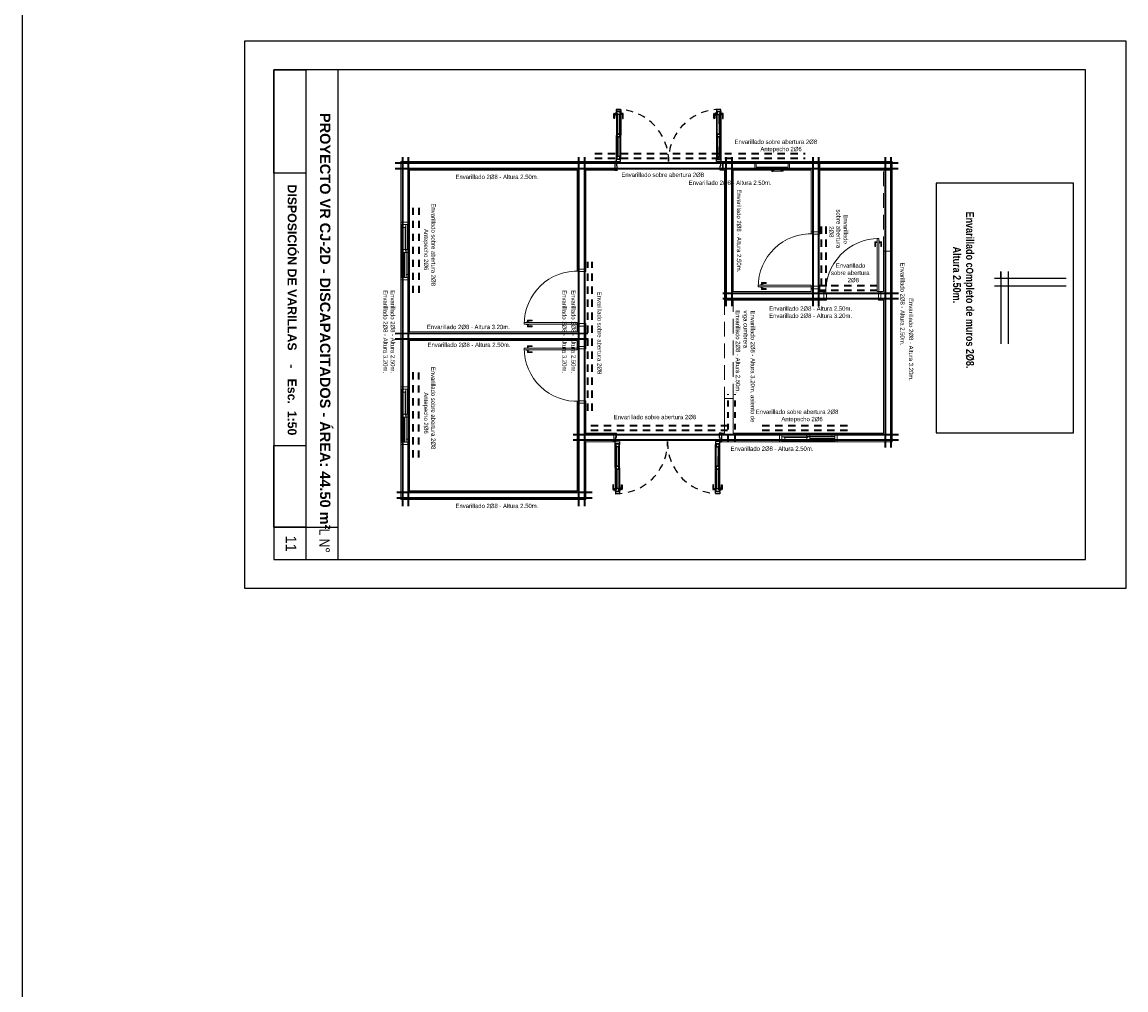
# Model space of a CAD drawing. Header units: millimetres. Extents: x 201 to 840, y 135 to 685.
# Tile 86 of 219: x 347 to 366, y 168 to 185. Entities that reach past the tile are written whole.
import ezdxf

# ---------------------------------------------------------------- set-up
doc = ezdxf.new("R2010")
doc.units = ezdxf.units.MM
doc.linetypes.add('HIDDEN', pattern=[0.375, 0.25, -0.125])
doc.linetypes.add('HIDDEN2', pattern=[0.1875, 0.125, -0.0625])
doc.layers.add('001', color=1, linetype='Continuous', lineweight=5)
doc.layers.add('Fe', color=4, linetype='Continuous', lineweight=35)
for name, color, linetype in [('01', 1, 'Continuous'), ('02', 2, 'Continuous'), ('03', 3, 'Continuous'), ('04', 4, 'Continuous'), ('ABERTURAS', 2, 'Continuous'), ('LAMINA', 6, 'Continuous'), ('TEXT', 4, 'Continuous'), ('TEXTO LAMINA', 2, 'Continuous'), ('TEXTOS VARIOS', 3, 'Continuous')]:
    doc.layers.add(name, color=color, linetype=linetype)
doc.styles.add('ARIAL', font='arial.ttf', dxfattribs={"height": 0.06})
picture_1 = doc.add_image_def('image2.png', size_in_pixel=(322, 127))
picture_2 = doc.add_image_def('image1.jpg', size_in_pixel=(635, 198))
picture_3 = doc.add_image_def('image3.jpg', size_in_pixel=(635, 198))
picture_4 = doc.add_image_def('image4.png', size_in_pixel=(322, 127))

msp = doc.modelspace()

# ---------------------------------------------------------------- linework, layer by layer
msp.add_lwpolyline([(350.925, 184.572), (366.172, 184.572), (366.172, 175.095), (350.925, 175.095)], close=True)
at = {"layer": '001'}
for p, q in [((353.626, 182.486), (357.329, 182.486)), ((353.626, 181.436), (353.626, 182.486)), ((357.329, 182.486), (357.329, 182.336)), ((359.194, 182.336), (359.194, 182.486)), ((359.194, 182.486), (359.751, 182.486)), ((359.751, 182.486), (359.751, 182.336)), ((360.351, 182.486), (360.876, 182.486)), ((360.351, 182.336), (360.351, 182.486)), ((360.876, 182.486), (361.979, 182.486)), ((360.876, 182.486), (360.876, 181.268)), ((361.979, 182.486), (362.129, 182.486)), ((362.129, 182.486), (362.129, 182.336)), ((356.676, 182.336), (353.776, 182.336)), ((353.776, 182.336), (353.776, 181.436)), ((356.676, 180.621), (356.676, 182.336)), ((356.826, 182.336), (356.926, 182.336)), ((357.329, 182.336), (356.826, 182.336)), ((356.826, 182.336), (356.826, 180.621)), ((359.226, 182.336), (359.194, 182.336)), ((359.226, 180.083), (359.226, 182.336)), ((359.751, 182.336), (359.376, 182.336)), ((359.376, 182.336), (359.376, 180.233)), ((359.794, 182.351), (360.031, 182.351)), ((359.794, 182.336), (360.037, 182.336)), ((359.814, 182.387), (360.041, 182.387)), ((360.04, 182.336), (360.041, 182.336)), ((360.049, 182.32), (360.052, 182.324)), ((360.05, 182.32), (360.053, 182.324)), ((360.061, 182.387), (360.288, 182.387)), ((360.061, 182.336), (360.309, 182.336)), ((360.062, 182.332), (360.062, 182.336)), ((360.071, 182.351), (360.309, 182.351)), ((360.726, 182.336), (360.351, 182.336)), ((360.726, 181.268), (360.726, 182.336)), ((361.979, 182.336), (360.876, 182.336)), ((362.129, 182.336), (361.979, 182.336)), ((353.776, 181.436), (353.626, 181.436)), ((353.626, 181.396), (353.626, 181.434)), ((353.626, 181.434), (353.636, 181.434)), ((353.626, 180.476), (353.626, 181.396)), ((353.626, 181.396), (353.626, 180.476)), ((353.766, 181.396), (353.626, 181.396)), ((353.636, 181.396), (353.636, 180.476)), ((353.682, 181.394), (353.661, 181.394)), ((353.661, 181.394), (353.661, 181.344)), ((353.661, 180.961), (353.661, 181.344)), ((353.661, 181.344), (353.696, 181.344)), ((353.689, 181.394), (353.682, 181.394)), ((353.682, 181.394), (353.682, 181.394)), ((353.711, 181.394), (353.689, 181.394)), ((353.689, 181.394), (353.689, 181.394)), ((353.696, 180.952), (353.696, 181.354)), ((353.696, 181.344), (353.696, 181.354)), ((353.696, 181.354), (353.711, 181.354)), ((353.7, 181.354), (353.7, 180.952)), ((353.701, 181.343), (353.701, 181.353)), ((353.701, 181.353), (353.711, 181.353)), ((353.711, 181.343), (353.701, 181.343)), ((353.711, 181.354), (353.711, 181.394)), ((353.711, 181.353), (353.711, 181.343)), ((353.711, 180.962), (353.711, 181.343)), ((353.737, 181.396), (353.737, 180.961)), ((353.742, 181.396), (353.742, 180.961)), ((353.766, 181.434), (353.776, 181.434)), ((353.766, 181.386), (353.766, 181.396)), ((353.766, 181.386), (353.766, 180.486)), ((353.776, 181.386), (353.766, 181.386)), ((353.776, 181.434), (353.776, 181.386)), ((353.776, 181.386), (353.776, 180.486)), ((360.876, 181.268), (360.726, 181.268)), ((353.661, 180.911), (353.661, 180.961)), ((353.661, 180.961), (353.696, 180.961)), ((353.696, 180.961), (353.696, 180.951)), ((353.7, 180.952), (353.696, 180.952)), ((353.696, 180.951), (353.711, 180.951)), ((353.711, 180.962), (353.701, 180.962)), ((353.701, 180.962), (353.701, 180.952)), ((353.701, 180.952), (353.711, 180.952)), ((353.711, 180.952), (353.711, 180.962)), ((353.711, 180.951), (353.711, 180.911)), ((353.736, 180.961), (353.714, 180.961)), ((353.714, 180.961), (353.714, 180.911)), ((353.743, 180.961), (353.736, 180.961)), ((353.736, 180.961), (353.736, 180.961)), ((353.764, 180.961), (353.743, 180.961)), ((353.743, 180.961), (353.743, 180.961)), ((353.749, 180.911), (353.749, 180.921)), ((353.749, 180.921), (353.764, 180.921)), ((353.75, 180.519), (353.75, 180.921)), ((353.75, 180.921), (353.754, 180.921)), ((353.754, 180.921), (353.754, 180.519)), ((353.754, 180.911), (353.754, 180.921)), ((353.754, 180.921), (353.764, 180.921)), ((353.764, 180.921), (353.764, 180.961)), ((353.764, 180.921), (353.764, 180.911)), ((361.979, 180.233), (361.979, 180.936)), ((361.979, 180.936), (362.129, 180.936)), ((362.129, 180.936), (362.129, 177.636)), ((353.682, 180.911), (353.661, 180.911)), ((353.689, 180.911), (353.682, 180.911)), ((353.682, 180.911), (353.682, 180.911)), ((353.683, 180.911), (353.683, 180.476)), ((353.688, 180.911), (353.688, 180.476)), ((353.711, 180.911), (353.689, 180.911)), ((353.689, 180.911), (353.689, 180.911)), ((353.714, 180.529), (353.714, 180.911)), ((353.714, 180.911), (353.749, 180.911)), ((353.764, 180.911), (353.754, 180.911)), ((353.764, 180.529), (353.764, 180.911)), ((356.826, 180.621), (356.676, 180.621)), ((353.766, 180.476), (353.626, 180.476)), ((353.626, 180.476), (353.626, 180.439)), ((353.626, 180.439), (353.636, 180.439)), ((353.776, 180.436), (353.626, 180.436)), ((353.626, 180.436), (353.626, 178.586)), ((353.714, 180.479), (353.714, 180.529)), ((353.714, 180.529), (353.749, 180.529)), ((353.736, 180.479), (353.714, 180.479)), ((353.743, 180.479), (353.736, 180.479)), ((353.736, 180.479), (353.736, 180.479)), ((353.764, 180.479), (353.743, 180.479)), ((353.743, 180.479), (353.743, 180.479)), ((353.749, 180.529), (353.749, 180.519)), ((353.749, 180.519), (353.764, 180.519)), ((353.764, 180.529), (353.754, 180.529)), ((353.754, 180.529), (353.754, 180.519)), ((353.754, 180.519), (353.764, 180.519)), ((353.764, 180.519), (353.764, 180.529)), ((353.764, 180.519), (353.764, 180.479)), ((353.776, 180.486), (353.766, 180.486)), ((353.766, 180.486), (353.766, 180.476)), ((353.766, 180.439), (353.776, 180.439)), ((353.776, 180.439), (353.776, 180.486)), ((353.776, 179.536), (353.776, 180.436)), ((359.376, 180.233), (360.726, 180.233)), ((360.726, 180.233), (360.726, 180.283)), ((360.726, 180.283), (360.876, 180.283)), ((360.876, 180.283), (360.876, 180.233)), ((360.876, 180.233), (360.946, 180.233)), ((360.946, 180.233), (360.946, 180.083)), ((361.931, 180.083), (361.931, 180.233)), ((361.931, 180.233), (361.979, 180.233)), ((360.946, 180.083), (359.226, 180.083)), ((361.979, 180.083), (361.931, 180.083)), ((361.979, 177.786), (361.979, 180.083)), ((356.826, 179.636), (356.676, 179.636)), ((356.676, 179.636), (356.676, 179.536)), ((356.826, 179.286), (356.826, 179.636)), ((356.676, 179.536), (353.776, 179.536)), ((353.776, 178.586), (353.776, 179.386)), ((353.776, 179.386), (356.676, 179.386)), ((356.676, 179.386), (356.676, 179.286)), ((356.676, 179.286), (356.826, 179.286)), ((353.626, 178.586), (353.776, 178.586)), ((353.626, 178.546), (353.626, 178.584)), ((353.626, 178.584), (353.636, 178.584)), ((353.626, 177.626), (353.626, 178.546)), ((353.626, 178.546), (353.626, 177.626)), ((353.766, 178.546), (353.626, 178.546)), ((353.636, 178.546), (353.636, 177.626)), ((353.682, 178.544), (353.661, 178.544)), ((353.661, 178.544), (353.661, 178.494)), ((353.661, 178.111), (353.661, 178.494)), ((353.661, 178.494), (353.696, 178.494)), ((353.689, 178.544), (353.682, 178.544)), ((353.682, 178.544), (353.682, 178.544)), ((353.711, 178.544), (353.689, 178.544)), ((353.689, 178.544), (353.689, 178.544)), ((353.696, 178.102), (353.696, 178.504)), ((353.696, 178.494), (353.696, 178.504)), ((353.696, 178.504), (353.711, 178.504)), ((353.7, 178.504), (353.7, 178.102)), ((353.701, 178.493), (353.701, 178.503)), ((353.701, 178.503), (353.711, 178.503)), ((353.711, 178.493), (353.701, 178.493)), ((353.711, 178.504), (353.711, 178.544)), ((353.711, 178.503), (353.711, 178.493)), ((353.711, 178.112), (353.711, 178.493)), ((353.737, 178.546), (353.737, 178.111)), ((353.742, 178.546), (353.742, 178.111)), ((353.766, 178.584), (353.776, 178.584)), ((353.766, 178.536), (353.766, 178.546)), ((353.766, 178.536), (353.766, 177.636)), ((353.776, 178.536), (353.766, 178.536)), ((353.776, 178.584), (353.776, 178.536)), ((353.776, 178.536), (353.776, 177.636)), ((356.676, 176.786), (356.676, 178.301)), ((356.676, 178.301), (356.826, 178.301)), ((356.826, 178.301), (356.826, 177.786)), ((359.226, 177.786), (359.226, 178.386)), ((359.226, 178.386), (359.376, 178.386)), ((359.376, 178.386), (359.376, 177.786)), ((353.661, 178.061), (353.661, 178.111)), ((353.661, 178.111), (353.696, 178.111)), ((353.682, 178.061), (353.661, 178.061)), ((353.689, 178.061), (353.682, 178.061)), ((353.682, 178.061), (353.682, 178.061)), ((353.683, 178.061), (353.683, 177.626)), ((353.688, 178.061), (353.688, 177.626)), ((353.711, 178.061), (353.689, 178.061)), ((353.689, 178.061), (353.689, 178.061)), ((353.696, 178.111), (353.696, 178.101)), ((353.7, 178.102), (353.696, 178.102)), ((353.696, 178.101), (353.711, 178.101)), ((353.711, 178.112), (353.701, 178.112)), ((353.701, 178.112), (353.701, 178.102)), ((353.701, 178.102), (353.711, 178.102)), ((353.711, 178.102), (353.711, 178.112)), ((353.711, 178.101), (353.711, 178.061)), ((353.736, 178.111), (353.714, 178.111)), ((353.714, 178.111), (353.714, 178.061)), ((353.714, 177.679), (353.714, 178.061)), ((353.714, 178.061), (353.749, 178.061)), ((353.743, 178.111), (353.736, 178.111)), ((353.736, 178.111), (353.736, 178.111)), ((353.764, 178.111), (353.743, 178.111)), ((353.743, 178.111), (353.743, 178.111)), ((353.749, 178.061), (353.749, 178.071)), ((353.749, 178.071), (353.764, 178.071)), ((353.75, 177.669), (353.75, 178.071)), ((353.75, 178.071), (353.754, 178.071)), ((353.754, 178.071), (353.754, 177.669)), ((353.754, 178.061), (353.754, 178.071)), ((353.754, 178.071), (353.764, 178.071)), ((353.764, 178.061), (353.754, 178.061)), ((353.764, 178.071), (353.764, 178.111)), ((353.764, 178.071), (353.764, 178.061)), ((353.764, 177.679), (353.764, 178.061)), ((353.714, 177.629), (353.714, 177.679)), ((353.714, 177.679), (353.749, 177.679)), ((353.749, 177.679), (353.749, 177.669)), ((353.749, 177.669), (353.764, 177.669)), ((353.764, 177.679), (353.754, 177.679)), ((353.754, 177.679), (353.754, 177.669)), ((353.754, 177.669), (353.764, 177.669)), ((353.764, 177.669), (353.764, 177.679)), ((353.764, 177.669), (353.764, 177.629)), ((356.826, 177.786), (357.311, 177.786)), ((357.311, 177.786), (357.311, 177.636)), ((357.311, 177.786), (357.311, 177.636)), ((359.176, 177.636), (359.176, 177.786)), ((359.176, 177.786), (359.226, 177.786)), ((359.376, 177.786), (360.177, 177.786)), ((360.177, 177.786), (360.177, 177.636)), ((360.217, 177.752), (360.652, 177.752)), ((360.217, 177.747), (360.652, 177.747)), ((360.227, 177.786), (361.127, 177.786)), ((360.227, 177.776), (361.127, 177.776)), ((360.652, 177.721), (360.27, 177.721)), ((360.652, 177.671), (360.27, 177.671)), ((361.085, 177.724), (360.702, 177.724)), ((360.702, 177.698), (361.137, 177.698)), ((360.702, 177.693), (361.137, 177.693)), ((361.085, 177.774), (360.703, 177.774)), ((361.177, 177.636), (361.177, 177.786)), ((361.177, 177.786), (361.979, 177.786)), ((353.766, 177.626), (353.626, 177.626)), ((353.626, 177.626), (353.626, 177.589)), ((353.626, 177.589), (353.636, 177.589)), ((353.626, 176.636), (353.626, 177.586)), ((353.626, 177.586), (353.776, 177.586)), ((353.736, 177.629), (353.714, 177.629)), ((353.743, 177.629), (353.736, 177.629)), ((353.736, 177.629), (353.736, 177.629)), ((353.764, 177.629), (353.743, 177.629)), ((353.743, 177.629), (353.743, 177.629)), ((353.776, 177.636), (353.766, 177.636)), ((353.766, 177.636), (353.766, 177.626)), ((353.766, 177.589), (353.776, 177.589)), ((353.776, 177.589), (353.776, 177.636)), ((353.776, 177.586), (353.776, 176.786)), ((357.311, 177.636), (356.826, 177.636)), ((356.826, 177.636), (356.826, 176.636)), ((360.177, 177.636), (359.176, 177.636)), ((360.217, 177.646), (361.137, 177.646)), ((361.137, 177.636), (360.217, 177.636)), ((360.217, 177.636), (361.137, 177.636)), ((362.129, 177.636), (361.177, 177.636)), ((353.776, 176.786), (356.676, 176.786)), ((356.826, 176.636), (353.626, 176.636))]:
    msp.add_line(p, q, dxfattribs=at)
at = {"layer": '001', "ltscale": 0.01}
for p, q in [((359.751, 182.336), (359.751, 182.486)), ((360.351, 182.336), (360.351, 182.486)), ((357.314, 177.776), (357.314, 177.786)), ((357.314, 177.786), (357.344, 177.786)), ((357.344, 177.786), (357.354, 177.786)), ((357.354, 177.711), (357.344, 177.711)), ((357.344, 177.711), (357.344, 177.636)), ((357.354, 177.786), (357.354, 177.736)), ((357.354, 177.736), (357.354, 177.711)), ((360.177, 177.786), (360.177, 177.636)), ((361.177, 177.786), (361.177, 177.636)), ((357.314, 177.636), (357.314, 177.646)), ((357.344, 177.636), (357.314, 177.636))]:
    msp.add_line(p, q, dxfattribs=at)
at = {"layer": '001', "ltscale": 0.015}
msp.add_line((359.774, 182.486), (360.329, 182.486), dxfattribs=at)
at = {"layer": '001', "linetype": 'HIDDEN'}
for p, q in [((361.979, 180.936), (361.979, 182.336)), ((359.226, 180.083), (359.226, 178.386)), ((359.376, 178.386), (359.376, 180.083))]:
    msp.add_line(p, q, dxfattribs=at)
at = {"layer": '001', "linetype": 'Continuous'}
msp.add_line((362.129, 182.336), (362.129, 180.936), dxfattribs=at)
at = {"layer": '001'}
for points in [[(357.329, 182.486), (357.329, 182.336)], [(359.194, 182.336), (359.194, 182.486)], [(359.754, 182.346), (359.754, 182.336), (359.794, 182.336), (359.794, 182.351), (359.784, 182.351), (359.784, 182.386), (359.774, 182.386), (359.774, 182.486), (359.754, 182.486), (359.754, 182.476)], [(360.349, 182.346), (360.349, 182.336), (360.309, 182.336), (360.309, 182.351), (360.319, 182.351), (360.319, 182.386), (360.329, 182.386), (360.329, 182.486), (360.349, 182.486), (360.349, 182.476)], [(359.784, 182.352), (359.824, 182.352), (359.824, 182.367), (359.814, 182.367), (359.814, 182.387), (359.784, 182.387), (359.784, 182.352)], [(359.824, 182.372), (359.815, 182.372), (359.815, 182.381), (359.824, 182.372)], [(360.041, 182.367), (360.031, 182.367), (360.031, 182.352), (360.071, 182.352), (360.071, 182.367), (360.061, 182.367), (360.061, 182.387), (360.041, 182.387), (360.041, 182.367)], [(360.031, 182.372), (360.04, 182.372), (360.04, 182.381), (360.031, 182.372)], [(360.071, 182.352), (360.071, 182.347), (360.031, 182.347), (360.031, 182.352)], [(360.037, 182.336), (360.036, 182.336), (360.036, 182.332), (360.037, 182.332)], [(360.041, 182.336), (360.04, 182.336)], [(360.04, 182.332), (360.041, 182.332)], [(360.06, 182.32), (360.076, 182.32), (360.076, 182.325), (360.06, 182.325)], [(360.061, 182.325), (360.061, 182.347)], [(360.061, 182.332), (360.081, 182.332), (360.081, 182.336), (360.061, 182.336)], [(360.071, 182.372), (360.062, 182.372), (360.062, 182.381), (360.071, 182.372)], [(360.062, 182.32), (360.077, 182.32), (360.077, 182.326), (360.062, 182.325)], [(360.318, 182.352), (360.278, 182.352), (360.278, 182.367), (360.288, 182.367), (360.288, 182.387), (360.318, 182.387), (360.318, 182.352)], [(360.278, 182.372), (360.287, 182.372), (360.287, 182.381), (360.278, 182.372)], [(360.876, 181.268), (360.726, 181.268)], [(361.868, 181.063), (361.865, 181.063), (361.865, 181.118), (361.868, 181.118)], [(361.898, 181.063), (361.901, 181.063), (361.901, 181.118), (361.898, 181.118)], [(356.826, 180.621), (356.676, 180.621)], [(359.897, 180.346), (359.897, 180.349), (359.841, 180.349), (359.841, 180.346)], [(359.897, 180.316), (359.897, 180.313), (359.841, 180.313), (359.841, 180.316)], [(360.726, 180.283), (360.876, 180.283)], [(360.946, 180.083), (360.946, 180.233)], [(361.931, 180.233), (361.931, 180.083)], [(355.847, 179.699), (355.847, 179.702), (355.791, 179.702), (355.791, 179.699)], [(355.847, 179.669), (355.847, 179.666), (355.791, 179.666), (355.791, 179.669)], [(356.676, 179.636), (356.826, 179.636)], [(355.847, 179.254), (355.847, 179.257), (355.791, 179.257), (355.791, 179.254)], [(355.847, 179.224), (355.847, 179.221), (355.791, 179.221), (355.791, 179.224)], [(356.676, 179.286), (356.826, 179.286)], [(356.826, 178.301), (356.676, 178.301)], [(359.176, 177.636), (359.176, 177.786)], [(360.18, 177.776), (360.18, 177.786), (360.227, 177.786), (360.227, 177.776), (360.217, 177.776), (360.217, 177.636), (360.18, 177.636), (360.18, 177.646)], [(360.22, 177.692), (360.22, 177.671), (360.27, 177.671), (360.27, 177.706), (360.26, 177.706), (360.26, 177.721), (360.22, 177.721), (360.22, 177.699), (360.22, 177.699), (360.22, 177.692), (360.22, 177.692)], [(360.26, 177.71), (360.662, 177.71), (360.662, 177.706), (360.26, 177.706)], [(360.652, 177.746), (360.652, 177.724), (360.702, 177.724), (360.702, 177.759), (360.692, 177.759), (360.692, 177.774), (360.652, 177.774), (360.652, 177.753), (360.652, 177.753), (360.652, 177.746), (360.652, 177.746)], [(360.702, 177.692), (360.702, 177.671), (360.652, 177.671), (360.652, 177.706), (360.662, 177.706), (360.662, 177.721), (360.702, 177.721), (360.702, 177.699), (360.702, 177.699), (360.702, 177.692), (360.702, 177.692)], [(361.095, 177.76), (360.693, 177.76), (360.693, 177.764), (361.095, 177.764)], [(361.135, 177.746), (361.135, 177.724), (361.085, 177.724), (361.085, 177.759), (361.095, 177.759), (361.095, 177.774), (361.135, 177.774), (361.135, 177.753), (361.135, 177.753), (361.135, 177.746), (361.135, 177.746)], [(361.175, 177.776), (361.175, 177.786), (361.127, 177.786), (361.127, 177.776), (361.137, 177.776), (361.137, 177.636), (361.175, 177.636), (361.175, 177.646)]]:
    msp.add_lwpolyline(points, dxfattribs=at)
at = {"layer": '001', "ltscale": 0.01}
for points in [[(359.191, 182.346), (359.191, 182.336), (359.161, 182.336), (359.151, 182.336), (359.151, 182.386), (359.151, 182.411), (359.161, 182.411), (359.161, 182.486), (359.191, 182.486), (359.191, 182.476)], [(360.866, 181.266), (360.876, 181.266), (360.876, 181.236), (360.876, 181.226), (360.826, 181.226), (360.767, 181.226), (360.767, 181.236), (360.726, 181.236), (360.726, 181.266), (360.736, 181.266)], [(356.816, 180.619), (356.826, 180.619), (356.826, 180.589), (356.826, 180.579), (356.776, 180.579), (356.717, 180.579), (356.717, 180.589), (356.676, 180.589), (356.676, 180.619), (356.686, 180.619)], [(360.866, 180.286), (360.876, 180.286), (360.876, 180.316), (360.876, 180.326), (360.826, 180.326), (360.767, 180.326), (360.767, 180.316), (360.726, 180.316), (360.726, 180.286), (360.736, 180.286)], [(360.948, 180.093), (360.948, 180.083), (360.978, 180.083), (360.988, 180.083), (360.988, 180.133), (360.988, 180.192), (360.978, 180.192), (360.978, 180.233), (360.948, 180.233), (360.948, 180.223)], [(361.928, 180.093), (361.928, 180.083), (361.898, 180.083), (361.888, 180.083), (361.888, 180.133), (361.888, 180.192), (361.898, 180.192), (361.898, 180.233), (361.928, 180.233), (361.928, 180.223)], [(356.816, 179.639), (356.826, 179.639), (356.826, 179.669), (356.826, 179.679), (356.776, 179.679), (356.717, 179.679), (356.717, 179.669), (356.676, 179.669), (356.676, 179.639), (356.686, 179.639)], [(356.816, 179.284), (356.826, 179.284), (356.826, 179.254), (356.826, 179.244), (356.776, 179.244), (356.717, 179.244), (356.717, 179.254), (356.676, 179.254), (356.676, 179.284), (356.686, 179.284)], [(356.816, 178.304), (356.826, 178.304), (356.826, 178.334), (356.826, 178.344), (356.776, 178.344), (356.717, 178.344), (356.717, 178.334), (356.676, 178.334), (356.676, 178.304), (356.686, 178.304)], [(359.174, 177.776), (359.174, 177.786), (359.144, 177.786), (359.134, 177.786), (359.134, 177.736), (359.134, 177.711), (359.144, 177.711), (359.144, 177.636), (359.174, 177.636), (359.174, 177.646)]]:
    msp.add_lwpolyline(points, dxfattribs=at)
at = {"layer": '001'}
for points in [[(359.777, 182.388), (359.792, 182.388), (359.792, 182.387), (359.777, 182.387)], [(359.815, 182.368), (360.04, 182.368), (360.04, 182.371), (359.815, 182.371)], [(360.287, 182.368), (360.062, 182.368), (360.062, 182.371), (360.287, 182.371)], [(360.325, 182.388), (360.31, 182.388), (360.31, 182.387), (360.325, 182.387)], [(360.27, 177.721), (360.27, 177.711), (360.26, 177.711), (360.26, 177.721)], [(360.652, 177.721), (360.652, 177.711), (360.662, 177.711), (360.662, 177.721)], [(360.703, 177.774), (360.703, 177.764), (360.693, 177.764), (360.693, 177.774)], [(361.085, 177.774), (361.085, 177.764), (361.095, 177.764), (361.095, 177.774)], [(351.425, 177.567), (351.425, 176.154), (351.982, 176.154), (351.982, 177.567)]]:
    msp.add_lwpolyline(points, close=True, dxfattribs=at)
for points in [[(360.041, 182.347), (360.041, 182.322, 0.896192), (360.061, 182.32, 0.896192)], [(360.229, 182.336), (360.067, 182.332, 0.414214), (360.062, 182.327), (360.062, 182.325)], [(360.062, 182.32), (360.062, 182.319, 0.414214), (360.067, 182.314), (360.229, 182.316)], [(360.234, 182.318), (360.235, 182.318, 0.414214), (360.24, 182.323), (360.239, 182.331, 0.414214), (360.234, 182.336), (360.233, 182.336)], [(361.865, 181.084), (361.84, 181.084, 0.414214), (361.838, 181.082), (361.838, 181.014, -0.414214), (361.836, 181.012), (361.827, 181.012, -0.414214), (361.825, 181.014), (361.825, 181.091, -0.414214), (361.832, 181.097), (361.865, 181.097)], [(361.901, 181.084), (361.926, 181.084, -0.414214), (361.928, 181.082), (361.928, 181.014, 0.414214), (361.93, 181.012), (361.939, 181.012, 0.414214), (361.941, 181.014), (361.941, 181.091, 0.414214), (361.934, 181.097), (361.901, 181.097)], [(359.875, 180.349), (359.875, 180.374, -0.414214), (359.877, 180.376), (359.946, 180.376, 0.414214), (359.948, 180.378), (359.948, 180.387, 0.414214), (359.946, 180.389), (359.869, 180.389, 0.414214), (359.863, 180.382), (359.863, 180.349)], [(359.875, 180.313), (359.875, 180.288, 0.414214), (359.877, 180.286), (359.946, 180.286, -0.414214), (359.948, 180.284), (359.948, 180.275, -0.414214), (359.946, 180.273), (359.869, 180.273, -0.414214), (359.863, 180.28), (359.863, 180.313)], [(355.825, 179.702), (355.825, 179.727, -0.414214), (355.827, 179.729), (355.896, 179.729, 0.414214), (355.898, 179.731), (355.898, 179.74, 0.414214), (355.896, 179.742), (355.819, 179.742, 0.414214), (355.813, 179.735), (355.813, 179.702)], [(355.825, 179.666), (355.825, 179.641, 0.414214), (355.827, 179.639), (355.896, 179.639, -0.414214), (355.898, 179.637), (355.898, 179.628, -0.414214), (355.896, 179.626), (355.819, 179.626, -0.414214), (355.813, 179.633), (355.813, 179.666)], [(355.825, 179.257), (355.825, 179.282, -0.414214), (355.827, 179.284), (355.896, 179.284, 0.414214), (355.898, 179.286), (355.898, 179.295, 0.414214), (355.896, 179.297), (355.819, 179.297, 0.414214), (355.813, 179.29), (355.813, 179.257)], [(355.825, 179.221), (355.825, 179.196, 0.414214), (355.827, 179.194), (355.896, 179.194, -0.414214), (355.898, 179.192), (355.898, 179.183, -0.414214), (355.896, 179.181), (355.819, 179.181, -0.414214), (355.813, 179.188), (355.813, 179.221)]]:
    msp.add_lwpolyline(points, format="xyb", dxfattribs=at)
at = {"layer": '001', "ltscale": 0.01}
for points in [[(361.898, 181.153), (361.898, 180.233), (361.868, 180.233), (361.868, 181.153)], [(359.806, 180.316), (360.726, 180.316), (360.726, 180.346), (359.806, 180.346)], [(355.756, 179.669), (356.676, 179.669), (356.676, 179.699), (355.756, 179.699)], [(355.756, 179.254), (356.676, 179.254), (356.676, 179.224), (355.756, 179.224)]]:
    msp.add_lwpolyline(points, close=True, dxfattribs=at)
at = {"layer": '001'}
for centre, radius in [((360.039, 182.334), 0.0025), ((360.051, 182.322), 0.009), ((360.051, 182.322), 0.0025), ((360.197, 182.325), 0.0025), ((360.229, 182.326), 0.01)]:
    msp.add_circle(centre, radius, dxfattribs=at)
at = {"layer": '001', "ltscale": 0.01}
for centre, start, end in [((360.726, 180.316), 87.4458, 180), ((361.898, 180.233), 90, 182.5542), ((356.676, 179.669), 87.4458, 180), ((356.676, 179.254), 180, 272.5542)]:
    msp.add_arc(centre, 0.92, start, end, dxfattribs=at)
at = {"layer": '01', "color": 1}
for p, q in [((357.353, 183.349), (357.352, 182.524)), ((357.423, 183.339), (357.422, 182.534)), ((357.428, 183.339), (357.427, 182.534)), ((359.084, 183.339), (359.086, 182.534)), ((359.089, 183.339), (359.091, 182.534)), ((359.159, 183.349), (359.161, 182.524)), ((357.336, 176.774), (357.334, 177.599)), ((357.406, 176.784), (357.404, 177.589)), ((357.411, 176.784), (357.409, 177.589)), ((359.067, 176.784), (359.068, 177.589)), ((359.072, 176.784), (359.073, 177.589)), ((359.142, 176.774), (359.144, 177.599))]:
    msp.add_line(p, q, dxfattribs=at)
for points in [[(357.374, 183.309), (357.373, 182.956), (357.377, 182.956), (357.378, 183.309)], [(359.139, 183.309), (359.14, 182.956), (359.136, 182.956), (359.135, 183.309)], [(357.372, 182.564), (357.373, 182.916), (357.377, 182.916), (357.376, 182.564)], [(359.14, 182.564), (359.14, 182.916), (359.136, 182.916), (359.136, 182.564)], [(357.355, 177.559), (357.355, 177.206), (357.359, 177.206), (357.359, 177.559)], [(359.123, 177.559), (359.122, 177.206), (359.118, 177.206), (359.119, 177.559)], [(357.356, 176.814), (357.356, 177.166), (357.36, 177.166), (357.36, 176.814)], [(359.121, 176.814), (359.122, 177.166), (359.118, 177.166), (359.117, 176.814)]]:
    msp.add_lwpolyline(points, dxfattribs=at)
at = {"layer": '02', "color": 1}
for p, q in [((357.362, 182.951), (357.363, 183.299)), ((357.413, 182.961), (357.413, 183.299)), ((359.1, 182.961), (359.1, 183.299)), ((359.15, 182.951), (359.15, 183.299)), ((357.362, 182.921), (357.362, 182.574)), ((357.412, 182.911), (357.412, 182.574)), ((359.1, 182.911), (359.101, 182.574)), ((359.15, 182.921), (359.151, 182.574)), ((357.345, 177.201), (357.344, 177.549)), ((357.395, 177.211), (357.394, 177.549)), ((359.083, 177.211), (359.083, 177.549)), ((359.133, 177.201), (359.133, 177.549)), ((357.345, 177.171), (357.346, 176.824)), ((357.395, 177.161), (357.396, 176.824)), ((359.083, 177.161), (359.082, 176.824)), ((359.133, 177.171), (359.132, 176.824))]:
    msp.add_line(p, q, dxfattribs=at)
at = {"layer": '03', "color": 1}
for points in [[(357.353, 183.386), (357.428, 183.386), (357.428, 183.339), (357.418, 183.339), (357.418, 183.349), (357.353, 183.349), (357.353, 183.386), (357.353, 183.386)], [(357.413, 183.349), (357.413, 183.349), (357.413, 183.299), (357.378, 183.299), (357.378, 183.309), (357.363, 183.309), (357.363, 183.349), (357.385, 183.349), (357.385, 183.349), (357.413, 183.349), (357.413, 183.349)], [(359.159, 183.386), (359.084, 183.386), (359.084, 183.339), (359.094, 183.339), (359.094, 183.349), (359.159, 183.349), (359.159, 183.386), (359.159, 183.386)], [(359.099, 183.349), (359.099, 183.349), (359.1, 183.299), (359.135, 183.299), (359.135, 183.309), (359.15, 183.309), (359.149, 183.349), (359.128, 183.349), (359.128, 183.349), (359.099, 183.349), (359.099, 183.349)], [(357.412, 182.911), (357.412, 182.911), (357.413, 182.961), (357.378, 182.961), (357.377, 182.951), (357.362, 182.951), (357.362, 182.911), (357.362, 182.911), (357.362, 182.911)], [(357.413, 182.961), (357.413, 182.961), (357.412, 182.911), (357.377, 182.911), (357.377, 182.921), (357.362, 182.921), (357.363, 182.961), (357.363, 182.961), (357.363, 182.961)], [(357.377, 182.911), (357.412, 182.911), (357.412, 182.911)], [(357.378, 182.961), (357.413, 182.961), (357.413, 182.961)], [(359.1, 182.911), (359.1, 182.911), (359.1, 182.961), (359.135, 182.961), (359.135, 182.951), (359.15, 182.951), (359.15, 182.911), (359.15, 182.911), (359.15, 182.911)], [(359.1, 182.961), (359.1, 182.961), (359.1, 182.911), (359.135, 182.911), (359.135, 182.921), (359.15, 182.921), (359.15, 182.961), (359.15, 182.961), (359.15, 182.961)], [(359.135, 182.961), (359.1, 182.961), (359.1, 182.961)], [(359.135, 182.911), (359.1, 182.911), (359.1, 182.911)], [(357.352, 182.486), (357.427, 182.486), (357.427, 182.534), (357.417, 182.534), (357.417, 182.524), (357.352, 182.524), (357.352, 182.486), (357.352, 182.486)], [(357.412, 182.524), (357.412, 182.524), (357.412, 182.574), (357.377, 182.574), (357.377, 182.564), (357.362, 182.564), (357.362, 182.524), (357.383, 182.524), (357.383, 182.524), (357.412, 182.524), (357.412, 182.524)], [(359.161, 182.486), (359.086, 182.486), (359.086, 182.534), (359.096, 182.534), (359.096, 182.524), (359.161, 182.524), (359.161, 182.486), (359.161, 182.486)], [(359.101, 182.524), (359.101, 182.524), (359.101, 182.574), (359.136, 182.574), (359.136, 182.564), (359.151, 182.564), (359.151, 182.524), (359.13, 182.524), (359.13, 182.524), (359.101, 182.524), (359.101, 182.524)], [(357.334, 177.636), (357.409, 177.637), (357.409, 177.589), (357.399, 177.589), (357.399, 177.599), (357.334, 177.599), (357.334, 177.636), (357.334, 177.636)], [(357.394, 177.599), (357.394, 177.599), (357.394, 177.549), (357.359, 177.549), (357.359, 177.559), (357.344, 177.559), (357.344, 177.599), (357.366, 177.599), (357.366, 177.599), (357.394, 177.599), (357.394, 177.599)], [(359.144, 177.636), (359.069, 177.637), (359.068, 177.589), (359.078, 177.589), (359.079, 177.599), (359.144, 177.599), (359.144, 177.636), (359.144, 177.636)], [(359.084, 177.599), (359.084, 177.599), (359.083, 177.549), (359.118, 177.549), (359.118, 177.559), (359.133, 177.559), (359.134, 177.599), (359.112, 177.599), (359.112, 177.599), (359.084, 177.599), (359.084, 177.599)], [(357.395, 177.211), (357.395, 177.211), (357.395, 177.161), (357.36, 177.161), (357.36, 177.171), (357.345, 177.171), (357.345, 177.211), (357.345, 177.211), (357.345, 177.211)], [(357.395, 177.161), (357.395, 177.161), (357.395, 177.211), (357.36, 177.211), (357.36, 177.201), (357.345, 177.201), (357.345, 177.161), (357.345, 177.161), (357.345, 177.161)], [(357.36, 177.211), (357.395, 177.211), (357.395, 177.211)], [(357.36, 177.161), (357.395, 177.161), (357.395, 177.161)], [(359.083, 177.211), (359.083, 177.211), (359.083, 177.161), (359.118, 177.161), (359.118, 177.171), (359.133, 177.171), (359.133, 177.211), (359.133, 177.211), (359.133, 177.211)], [(359.118, 177.211), (359.083, 177.211), (359.083, 177.211)], [(359.083, 177.161), (359.083, 177.161), (359.083, 177.211), (359.118, 177.211), (359.118, 177.201), (359.133, 177.201), (359.133, 177.161), (359.133, 177.161), (359.133, 177.161)], [(359.118, 177.161), (359.083, 177.161), (359.083, 177.161)], [(357.336, 176.736), (357.411, 176.737), (357.411, 176.784), (357.401, 176.784), (357.401, 176.774), (357.336, 176.774), (357.336, 176.736), (357.336, 176.736)], [(357.396, 176.774), (357.396, 176.774), (357.396, 176.824), (357.361, 176.824), (357.361, 176.814), (357.346, 176.814), (357.346, 176.774), (357.367, 176.774), (357.367, 176.774), (357.396, 176.774), (357.396, 176.774)], [(359.142, 176.736), (359.067, 176.737), (359.067, 176.784), (359.077, 176.784), (359.077, 176.774), (359.142, 176.774), (359.142, 176.736), (359.142, 176.736)], [(359.082, 176.774), (359.082, 176.774), (359.082, 176.824), (359.117, 176.824), (359.117, 176.814), (359.132, 176.814), (359.132, 176.774), (359.11, 176.774), (359.11, 176.774), (359.082, 176.774), (359.082, 176.774)]]:
    msp.add_lwpolyline(points, dxfattribs=at)
for points in [[(357.363, 183.299), (357.373, 183.299), (357.373, 183.309), (357.363, 183.309)], [(359.15, 183.299), (359.14, 183.299), (359.14, 183.309), (359.15, 183.309)], [(357.363, 182.962), (357.373, 182.962), (357.372, 182.952), (357.362, 182.952)], [(357.362, 182.911), (357.372, 182.911), (357.372, 182.921), (357.362, 182.921)], [(359.15, 182.962), (359.14, 182.962), (359.14, 182.952), (359.15, 182.952)], [(359.15, 182.911), (359.14, 182.911), (359.14, 182.921), (359.15, 182.921)], [(357.362, 182.574), (357.372, 182.574), (357.372, 182.564), (357.362, 182.564)], [(357.362, 182.574), (357.372, 182.574), (357.372, 182.564), (357.362, 182.564)], [(359.151, 182.574), (359.141, 182.574), (359.141, 182.564), (359.151, 182.564)], [(359.151, 182.574), (359.141, 182.574), (359.141, 182.564), (359.151, 182.564)], [(357.344, 177.549), (357.354, 177.549), (357.354, 177.559), (357.344, 177.559)], [(357.344, 177.549), (357.354, 177.549), (357.354, 177.559), (357.344, 177.559)], [(359.133, 177.549), (359.123, 177.549), (359.123, 177.559), (359.133, 177.559)], [(359.133, 177.549), (359.123, 177.549), (359.123, 177.559), (359.133, 177.559)], [(357.345, 177.212), (357.355, 177.212), (357.355, 177.202), (357.345, 177.202)], [(357.345, 177.161), (357.355, 177.161), (357.355, 177.171), (357.345, 177.171)], [(359.133, 177.212), (359.123, 177.212), (359.123, 177.202), (359.133, 177.202)], [(359.133, 177.161), (359.123, 177.161), (359.123, 177.171), (359.133, 177.171)], [(357.346, 176.824), (357.356, 176.824), (357.356, 176.814), (357.346, 176.814)], [(359.132, 176.824), (359.122, 176.824), (359.122, 176.814), (359.132, 176.814)]]:
    msp.add_lwpolyline(points, close=True, dxfattribs=at)
at = {"layer": '03'}
msp.add_lwpolyline([(365.267, 182.108), (362.89, 182.108), (362.89, 177.789), (365.267, 177.789)], close=True, dxfattribs=at)
at = {"layer": '04'}
for points in [[(364.006, 180.48), (364.006, 180.58), (364.006, 179.33)], [(364.136, 180.58), (364.136, 179.33)], [(365.136, 180.46), (363.896, 180.46)], [(365.136, 180.33), (363.896, 180.33)]]:
    msp.add_lwpolyline(points, dxfattribs=at)
at = {"layer": 'ABERTURAS', "color": 1, "ltscale": 0.01}
for p, q in [((357.329, 182.486), (357.329, 182.476)), ((357.359, 182.486), (357.329, 182.486)), ((357.361, 182.486), (357.331, 182.486)), ((359.161, 182.411), (359.161, 182.486)), ((359.161, 182.486), (359.191, 182.486)), ((359.161, 182.411), (359.161, 182.486)), ((359.161, 182.486), (359.191, 182.486)), ((359.161, 182.411), (359.161, 182.486)), ((359.161, 182.486), (359.191, 182.486)), ((359.191, 182.486), (359.191, 182.476)), ((359.191, 182.486), (359.191, 182.476)), ((359.191, 182.486), (359.191, 182.476)), ((357.329, 182.346), (357.329, 182.336)), ((357.329, 182.336), (357.359, 182.336)), ((357.331, 182.336), (357.361, 182.336)), ((357.369, 182.411), (357.359, 182.411)), ((357.361, 182.336), (357.371, 182.336)), ((357.369, 182.386), (357.369, 182.411)), ((357.369, 182.336), (357.369, 182.386)), ((359.151, 182.386), (359.151, 182.411)), ((359.151, 182.411), (359.161, 182.411)), ((359.151, 182.386), (359.151, 182.411)), ((359.151, 182.411), (359.161, 182.411)), ((359.151, 182.386), (359.151, 182.411)), ((359.151, 182.411), (359.161, 182.411)), ((359.151, 182.336), (359.151, 182.386)), ((359.151, 182.336), (359.151, 182.386)), ((359.151, 182.336), (359.151, 182.386)), ((359.161, 182.336), (359.151, 182.336)), ((359.161, 182.336), (359.151, 182.336)), ((359.161, 182.336), (359.151, 182.336)), ((359.191, 182.336), (359.161, 182.336)), ((359.191, 182.336), (359.161, 182.336)), ((359.191, 182.336), (359.161, 182.336)), ((359.191, 182.346), (359.191, 182.336)), ((359.191, 182.346), (359.191, 182.336)), ((359.191, 182.346), (359.191, 182.336)), ((357.304, 177.776), (357.304, 177.786)), ((357.304, 177.786), (357.334, 177.786)), ((357.314, 177.786), (357.344, 177.786)), ((357.334, 177.786), (357.344, 177.786)), ((357.344, 177.711), (357.334, 177.711)), ((357.334, 177.711), (357.334, 177.636)), ((357.344, 177.786), (357.344, 177.736)), ((357.344, 177.736), (357.344, 177.711)), ((359.144, 177.786), (359.134, 177.786)), ((359.134, 177.786), (359.134, 177.736)), ((359.144, 177.786), (359.134, 177.786)), ((359.134, 177.786), (359.134, 177.736)), ((359.134, 177.736), (359.134, 177.711)), ((359.134, 177.736), (359.134, 177.711)), ((359.134, 177.711), (359.144, 177.711)), ((359.134, 177.711), (359.144, 177.711)), ((359.174, 177.786), (359.144, 177.786)), ((359.174, 177.786), (359.144, 177.786)), ((359.144, 177.711), (359.144, 177.636)), ((359.144, 177.711), (359.144, 177.636)), ((359.174, 177.776), (359.174, 177.786)), ((359.174, 177.776), (359.174, 177.786)), ((357.304, 177.636), (357.304, 177.646)), ((357.334, 177.636), (357.304, 177.636)), ((357.344, 177.636), (357.314, 177.636)), ((359.144, 177.636), (359.174, 177.636)), ((359.144, 177.636), (359.174, 177.636)), ((359.174, 177.636), (359.174, 177.646)), ((359.174, 177.636), (359.174, 177.646))]:
    msp.add_line(p, q, dxfattribs=at)
at = {"layer": 'ABERTURAS', "color": 1}
for p, q in [((357.329, 182.486), (357.329, 182.336)), ((359.194, 182.336), (359.194, 182.486)), ((359.194, 182.486), (359.194, 182.336)), ((359.194, 182.486), (359.194, 182.336)), ((359.176, 177.636), (359.176, 177.786)), ((359.176, 177.636), (359.176, 177.786))]:
    msp.add_line(p, q, dxfattribs=at)
at = {"layer": 'ABERTURAS', "color": 1, "linetype": 'HIDDEN2'}
for p, q in [((357.359, 182.411), (357.359, 182.486)), ((359.161, 182.411), (359.161, 182.486)), ((359.144, 177.711), (359.144, 177.636))]:
    msp.add_line(p, q, dxfattribs=at)
for points in [[(357.35, 183.305), (357.325, 183.305, 0.414214), (357.323, 183.303), (357.323, 183.234, -0.414214), (357.321, 183.232), (357.312, 183.233, -0.414214), (357.31, 183.235), (357.31, 183.311, -0.414214), (357.317, 183.318), (357.35, 183.317)], [(357.431, 183.305), (357.456, 183.305, -0.414214), (357.458, 183.303), (357.458, 183.234, 0.414214), (357.46, 183.232), (357.469, 183.232, 0.414214), (357.471, 183.234), (357.471, 183.311, 0.414214), (357.465, 183.317), (357.431, 183.317)], [(359.081, 183.305), (359.057, 183.305, 0.414214), (359.055, 183.303), (359.055, 183.234, -0.414214), (359.053, 183.232), (359.044, 183.232, -0.414214), (359.042, 183.234), (359.042, 183.311, -0.414214), (359.048, 183.317), (359.081, 183.317)], [(359.163, 183.305), (359.188, 183.305, -0.414214), (359.19, 183.303), (359.19, 183.234, 0.414214), (359.192, 183.232), (359.2, 183.233, 0.414214), (359.202, 183.235), (359.202, 183.311, 0.414214), (359.196, 183.318), (359.163, 183.317)], [(357.332, 176.818), (357.308, 176.818, -0.414214), (357.306, 176.82), (357.306, 176.888, 0.414214), (357.304, 176.89), (357.295, 176.89, 0.414214), (357.293, 176.888), (357.293, 176.812, 0.414214), (357.299, 176.805), (357.332, 176.805)], [(357.414, 176.818), (357.439, 176.818, 0.414214), (357.441, 176.82), (357.441, 176.889, -0.414214), (357.443, 176.891), (357.451, 176.891, -0.414214), (357.453, 176.889), (357.453, 176.812, -0.414214), (357.447, 176.806), (357.414, 176.806)], [(359.064, 176.818), (359.039, 176.818, -0.414214), (359.037, 176.82), (359.037, 176.889, 0.414214), (359.035, 176.891), (359.026, 176.891, 0.414214), (359.024, 176.889), (359.024, 176.812, 0.414214), (359.031, 176.806), (359.064, 176.806)], [(359.145, 176.818), (359.17, 176.818, 0.414214), (359.172, 176.82), (359.172, 176.888, -0.414214), (359.174, 176.89), (359.183, 176.89, -0.414214), (359.185, 176.888), (359.185, 176.812, -0.414214), (359.178, 176.805), (359.145, 176.805)]]:
    msp.add_lwpolyline(points, format="xyb", dxfattribs=at)
for points in [[(357.353, 183.283), (357.35, 183.283), (357.35, 183.339), (357.353, 183.339)], [(357.428, 183.283), (357.431, 183.283), (357.431, 183.339), (357.428, 183.339)], [(359.085, 183.283), (359.081, 183.283), (359.081, 183.339), (359.084, 183.339)], [(359.16, 183.283), (359.163, 183.283), (359.163, 183.339), (359.159, 183.339)], [(357.336, 176.84), (357.332, 176.84), (357.333, 176.784), (357.336, 176.784)], [(357.411, 176.84), (357.414, 176.84), (357.414, 176.784), (357.411, 176.784)], [(359.067, 176.84), (359.064, 176.84), (359.064, 176.784), (359.067, 176.784)], [(359.142, 176.84), (359.145, 176.84), (359.145, 176.784), (359.142, 176.784)]]:
    msp.add_lwpolyline(points, dxfattribs=at)
for centre, start, end in [((357.368, 182.498), 359.2617, 91.1713), ((359.145, 182.498), 88.8287, 180.7383), ((357.35, 177.625), 268.8287, 0.7383), ((359.127, 177.625), 179.2617, 271.1713)]:
    msp.add_arc(centre, 0.889, start, end, dxfattribs=at)
at = {"layer": 'Fe', "linetype": 'HIDDEN2'}
for p, q in [((356.982, 182.623), (359.344, 182.623)), ((356.982, 182.542), (359.344, 182.542)), ((359.468, 182.623), (360.62, 182.623)), ((359.468, 182.542), (360.623, 182.542)), ((353.83, 181.686), (353.83, 180.186)), ((353.933, 181.686), (353.933, 180.186)), ((360.9, 181.361), (360.9, 180.233)), ((360.98, 181.361), (360.98, 180.233)), ((356.857, 178.171), (356.857, 180.751)), ((356.937, 178.171), (356.937, 180.751)), ((360.848, 180.338), (361.978, 180.338)), ((360.848, 180.258), (361.976, 180.258)), ((353.83, 178.838), (353.83, 177.338)), ((353.931, 178.836), (353.931, 177.336)), ((356.913, 177.917), (359.275, 177.917)), ((359.876, 177.917), (361.376, 177.917)), ((356.913, 177.836), (359.275, 177.836)), ((359.876, 177.836), (361.376, 177.836))]:
    msp.add_line(p, q, dxfattribs=at)
at = {"layer": 'Fe', "linetype": 'HIDDEN', "ltscale": 0.4}
for p, q in [((359.29, 177.646), (359.29, 178.457)), ((359.411, 177.646), (359.411, 178.457))]:
    msp.add_line(p, q, dxfattribs=at)
at = {"layer": 'Fe'}
for points in [[(353.526, 182.461), (359.058, 182.461), (362.228, 182.461)], [(353.65, 182.558), (353.65, 178.136), (353.65, 176.522)], [(353.75, 182.558), (353.75, 178.136), (353.75, 176.522)], [(356.7, 182.558), (356.7, 178.136), (356.7, 176.522)], [(356.8, 182.558), (356.8, 178.136), (356.8, 176.522)], [(359.25, 182.558), (359.25, 179.983)], [(359.35, 182.558), (359.35, 179.983)], [(360.752, 182.558), (360.752, 179.983)], [(360.852, 182.558), (360.852, 179.983)], [(362.003, 182.558), (362.003, 178.136), (362.003, 177.536)], [(362.103, 182.558), (362.103, 178.136), (362.103, 177.536)], [(362.228, 182.361), (353.526, 182.361)], [(359.195, 180.208), (362.238, 180.208)], [(362.238, 180.108), (359.195, 180.108)], [(353.526, 179.511), (356.857, 179.512)], [(356.857, 179.411), (353.526, 179.411)], [(356.607, 177.761), (359.058, 177.761), (362.238, 177.761)], [(362.238, 177.661), (356.607, 177.661)], [(353.552, 176.761), (353.755, 176.761), (356.935, 176.761)], [(356.935, 176.661), (353.552, 176.661)]]:
    msp.add_lwpolyline(points, dxfattribs=at)
at = {"layer": 'LAMINA', "color": 2}
for p, q in [((352.539, 175.595), (352.539, 184.072)), ((351.425, 176.154), (352.539, 176.154))]:
    msp.add_line(p, q, dxfattribs=at)
at = {"layer": 'LAMINA'}
msp.add_lwpolyline([(351.425, 175.595), (365.472, 175.595), (365.472, 184.072), (351.425, 184.072)], close=True, dxfattribs=at)
at = {"layer": 'LAMINA', "color": 1}
msp.add_lwpolyline([(351.982, 184.072), (351.982, 175.595)], dxfattribs=at)
at = {"layer": 'TEXT', "color": 1, "linetype": 'Continuous', "ltscale": 0.01}
msp.add_line((347.068, 237.766), (347.068, 135.419), dxfattribs=at)
at = {"layer": 'TEXT', "color": 1, "ltscale": 0.01}
msp.add_line((347.068, 237.766), (347.068, 135.419), dxfattribs=at)

# ---------------------------------------------------------------- texts
at = {"layer": 'TEXT', "ltscale": 0.01, "insert": (363.543, 181.619), "char_height": 0.136, "attachment_point": 1, "rotation": 270, "style": 'ARIAL'}
msp.add_mtext_dynamic_manual_height_columns('{\\fTechnic|b1|i0|c2|p2;Envarillado c\\H0.9x;O\\H1.1111x;mpleto de muros 2Ø8.      \\P              Altura 2.50m. }', width=3.74355, gutter_width=12.5, heights=[0], dxfattribs=at)
at = {"layer": 'TEXTO LAMINA', "color": 4, "style": 'ARIAL'}
msp.add_text('11', height=0.1824, rotation=270, dxfattribs=at).set_placement((351.633, 176.012))
at = {"layer": 'TEXTO LAMINA', "attachment_point": 1, "rotation": 270, "style": 'ARIAL'}
for s, width, insert, char_height in [('{\\fArial|b1|i0|c0|p34;PROYECTO VR CJ-2D - DISCAPACITADOS - ÁREA: 44.50 m²}', 7.2242, (352.404, 183.326), 0.18), ('{\\fArial|b1|i0|c0|p34;DISPOSICIÓN DE VARILLAS    -   Esc.  1:50}', 7.2242, (351.818, 182.088), 0.15246), ('{\\fTechnic|b0|i0|c2|p2;L N°}', 0.53992, (352.392, 176.13), 0.18)]:
    msp.add_mtext_dynamic_manual_height_columns(s, width=width, gutter_width=12.5, heights=[0], dxfattribs=dict(at, insert=insert, char_height=char_height))
at = {"layer": 'TEXTOS VARIOS', "color": 2, "char_height": 0.075, "attachment_point": 1, "style": 'ARIAL'}
for s, width, insert in [('\\pi0.12115;{\\fTechnic|b0|i0|c2|p2;Envarillado sobre abertura 2Ø8\\P\\pi0.54111; Antepecho 2Ø6 }', 1.86105, (359.277, 182.864)), ('{\\fTechnic|b0|i0|c2|p2;Envarillado 2Ø8 - Altura 2.50m. }', 1.7051, (354.569, 182.257)), ('\\pi0.043174;{\\fTechnic|b0|i0|c2|p2;Envarillado sobre abertura 2Ø8 }', 1.7051, (357.398, 182.293)), ('{\\fTechnic|b0|i0|c2|p2;Envarillado 2Ø8 - Altura 2.50m. }', 1.7051, (358.604, 182.156)), ('\\pi0.10132;{\\fTechnic|b0|i0|c2|p2;Envarillado \\P\\pi0.015358;sobre abertura \\P\\pi0.30544;2Ø8 }', 0.78554, (361.051, 180.721)), ('{\\fTechnic|b0|i0|c2|p2;Envarillado 2Ø8 - Altura 2.50m. }', 1.7051, (359.998, 179.977)), ('{\\fTechnic|b0|i0|c2|p2;Envarillado 2Ø8 - Altura 3.20m. }', 1.7051, (359.998, 179.853)), ('{\\fTechnic|b0|i0|c2|p2;Envarillado 2Ø8 - Altura 3.20m. }', 1.7051, (354.076, 179.659)), ('{\\fTechnic|b0|i0|c2|p2;Envarillado 2Ø8 - Altura 2.50m. }', 1.7051, (354.085, 179.349)), ('\\pi0.043174;{\\fTechnic|b0|i0|c2|p2;Envarillado sobre abertura 2Ø8 }', 1.7051, (357.263, 178.1)), ('\\pi0.043174;{\\fTechnic|b0|i0|c2|p2;Envarillado sobre abertura 2Ø8 \\P\\pi0.48599;Antepecho 2Ø6 }', 1.7051, (359.724, 178.19)), ('{\\fTechnic|b0|i0|c2|p2;Envarillado 2Ø8 - Altura 2.50m. }', 1.7051, (359.33, 177.552)), ('{\\fTechnic|b0|i0|c2|p2;Envarillado 2Ø8 - Altura 2.50m. }', 1.7051, (354.569, 176.561))]:
    msp.add_mtext_dynamic_manual_height_columns(s, width=width, gutter_width=12.5, heights=[0], dxfattribs=dict(at, insert=insert))
at = {"layer": 'TEXTOS VARIOS', "color": 2, "char_height": 0.075, "attachment_point": 1, "rotation": 270, "style": 'ARIAL'}
for s, width, insert in [('{\\fTechnic|b0|i0|c2|p2;Envarillado 2Ø8 - Altura 2.50m. }', 1.7051, (359.514, 182.003)), ('\\pi0.0060759;{\\fTechnic|b0|i0|c2|p2;Envarillado sobre abertura 2Ø8 \\P\\pi0.44889;Antepecho 2Ø6 }', 1.6309, (354.225, 181.766)), ('\\pi0.10132;{\\fTechnic|b0|i0|c2|p2;Envarillado \\P\\pi0.015358;sobre abertura \\P\\pi0.30544;2Ø8 }', 0.78554, (361.363, 181.671)), ('{\\fTechnic|b0|i0|c2|p2;Envarillado 2Ø8 - Altura 2.50m. }', 1.7051, (362.344, 180.737)), ('{\\fTechnic|b0|i0|c2|p2;Envarillado 2Ø8 - Altura 3.20m. }', 1.7051, (353.395, 180.258)), ('{\\fTechnic|b0|i0|c2|p2;Envarillado 2Ø8 - Altura 2.50m. }', 1.7051, (353.523, 180.258)), ('{\\fTechnic|b0|i0|c2|p2;Envarillado 2Ø8 - Altura 3.20m. }', 1.7051, (356.493, 180.258)), ('{\\fTechnic|b0|i0|c2|p2;Envarillado 2Ø8 - Altura 2.50m. }', 1.7051, (356.65, 180.258)), ('\\pi0.043174;{\\fTechnic|b0|i0|c2|p2;Envarillado sobre abertura 2Ø8 }', 1.7051, (357.1, 180.275)), ('{\\fTechnic|b0|i0|c2|p2;Envarillado 2Ø8 - Altura 3.20m.  }', 1.7051, (362.491, 180.122)), ('{\\fTechnic|b0|i0|c2|p2;Envarillado 2Ø8 - Altura 2.50m. }', 1.7051, (359.496, 179.913)), ('{\\fTechnic|b0|i0|c2|p2;Envarillado 2Ø8 - Altura 3.20m. asiento de viga cumbrera  }', 1.7051, (359.754, 179.906)), ('\\pi0.0060759;{\\fTechnic|b0|i0|c2|p2;Envarillado sobre abertura 2Ø8 \\P\\pi0.44889;Antepecho 2Ø6 }', 1.6309, (354.223, 178.938))]:
    msp.add_mtext_dynamic_manual_height_columns(s, width=width, gutter_width=12.5, heights=[0], dxfattribs=dict(at, insert=insert))

# ---------------------------------------------------------------- pictures from other files: only their frames are drawn
image = msp.add_image(picture_2, insert=(351.425, 184.072), size_in_units=(1.787, 0.557), rotation=-90)
image.dxf.flags = 7
image = msp.add_image(picture_1, insert=(351.425, 177.567), size_in_units=(1.412, 0.557), rotation=-90)
image.dxf.flags = 7
at = {"layer": '03'}
image = msp.add_image(picture_3, insert=(351.425, 184.072), size_in_units=(1.787, 0.557), rotation=-90, dxfattribs=at)
image.dxf.flags = 7
image = msp.add_image(picture_3, insert=(351.425, 184.072), size_in_units=(1.787, 0.557), rotation=-90, dxfattribs=at)
image.dxf.flags = 7
image = msp.add_image(picture_4, insert=(351.425, 177.567), size_in_units=(1.412, 0.557), rotation=-90, dxfattribs=at)
image.dxf.flags = 7
image = msp.add_image(picture_4, insert=(351.425, 177.567), size_in_units=(1.412, 0.557), rotation=-90, dxfattribs=at)
image.dxf.flags = 7

doc.saveas('drawing.dxf')
